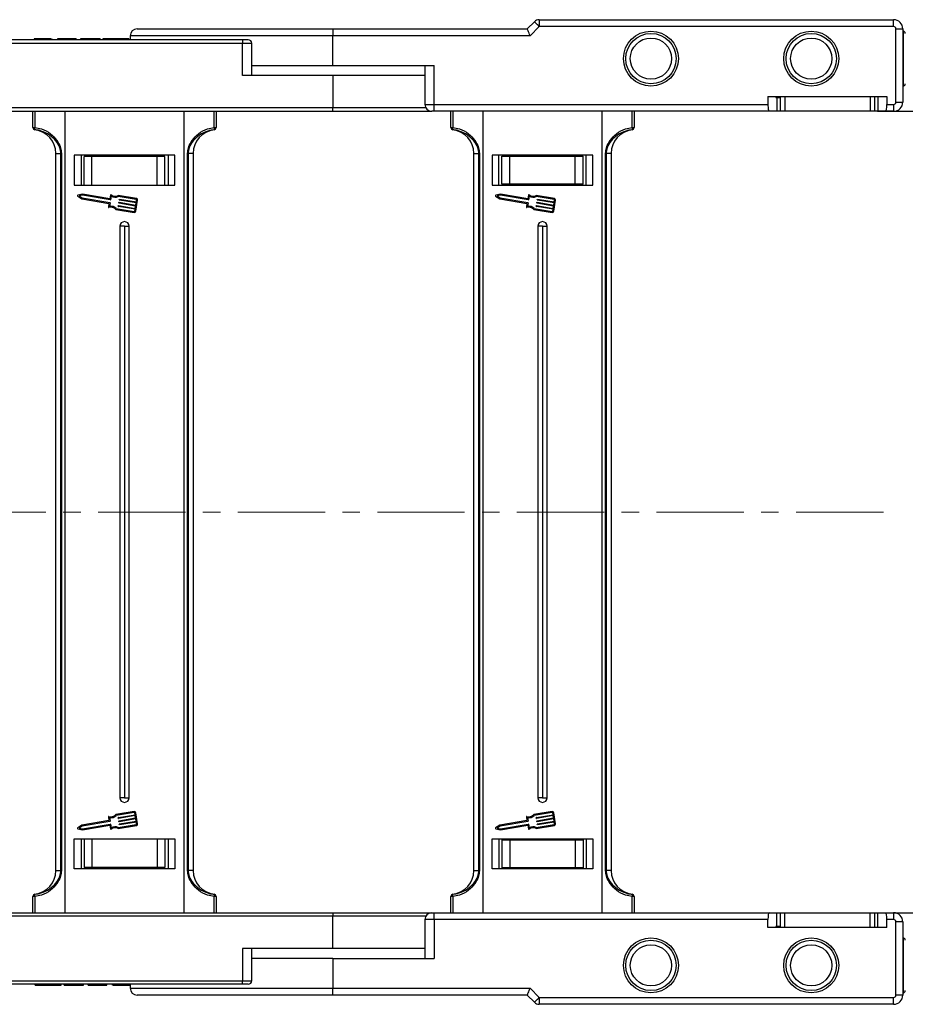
# Model space of a CAD drawing. Header units: millimetres. Extents: x -976 to 1106, y 28 to 1486.
# Tile 17 of 51: x 689 to 882, y 383 to 598. Entities that reach past the tile are written whole.
import ezdxf

# ---------------------------------------------------------------- set-up
doc = ezdxf.new("R2010")
doc.units = ezdxf.units.MM
doc.linetypes.add('CENTERX2', pattern=[20.32, 12.7, -2.54, 2.54, -2.54])
doc.styles.get("Standard").update_dxf_attribs({"font": '仿宋_GB2312.ttf', "width": 0.8})
doc.dimstyles.new('ISO-60.1', dxfattribs={"dimtxt": 15, "dimasz": 12, "dimexe": 8, "dimexo": 0.625, "dimgap": 2.5, "dimtad": 1, "dimdsep": 46, "dimtxsty": 'Standard', "dimcen": 2.5, "dimadec": 0, "dimazin": 0, "dimtfac": 1, "dimtmove": 0, "dimatfit": 3, "dimfxl": 0, "dimarcsym": 0})

# ---------------------------------------------------------------- blocks, each defined once
blk = doc.blocks.new('*D3649')
at = {"color": 0, "lineweight": -2}
for p, q in [((876.36, 578.23), (943.44, 578.23)), ((935.44, 566.23), (935.44, 415.23)), ((875.87, 403.23), (943.44, 403.23))]:
    blk.add_line(p, q, dxfattribs=at)
at = {"color": 0, "lineweight": 9}
for points in [[(933.44, 566.23), (937.44, 566.23), (935.44, 578.23)], [(933.44, 415.23), (937.44, 415.23), (935.44, 403.23)]]:
    blk.add_solid(points, dxfattribs=at)
at = {"layer": 'Defpoints', "color": 0, "lineweight": 9}
for p in [(875.73, 578.23), (875.25, 403.23), (935.44, 403.23)]:
    blk.add_point(p, dxfattribs=at)
at = {"color": 0, "lineweight": 9, "insert": (925.44, 490.73), "char_height": 15, "attachment_point": 5, "rotation": 90}
blk.add_mtext('175', dxfattribs=at)

msp = doc.modelspace()

# ---------------------------------------------------------------- linework, layer by layer
at = {"color": 7, "linetype": 'Continuous', "lineweight": 25}
for p, q in [((799.863, 596.232), (801.424, 597.793)), ((802.484, 598.232), (802.484, 596.732)), ((802.484, 598.232), (879.863, 598.232)), ((879.863, 596.732), (879.863, 598.232)), ((714.645, 596.232), (757.409, 596.232)), ((757.409, 596.232), (757.409, 594.732)), ((757.409, 596.232), (799.863, 596.232)), ((802.484, 596.732), (800.484, 594.732)), ((879.863, 596.732), (802.484, 596.732)), ((880.363, 580.232), (880.363, 596.232)), ((880.363, 596.232), (881.863, 596.232)), ((881.863, 596.232), (881.863, 580.232)), ((881.909, 595.732), (881.863, 595.732)), ((737.687, 593.832), (674.498, 593.832)), ((692.177, 594.032), (692.177, 593.832)), ((694.031, 594.032), (694.031, 593.832)), ((695.893, 594.032), (695.893, 593.832)), ((696.024, 594.032), (696.024, 593.832)), ((697.254, 594.032), (697.254, 593.832)), ((698.408, 594.032), (697.254, 594.032)), ((698.408, 594.032), (698.408, 593.832)), ((700.947, 594.032), (698.408, 594.032)), ((700.947, 594.032), (700.947, 593.832)), ((701.331, 594.032), (700.947, 594.032)), ((701.331, 594.032), (701.331, 593.832)), ((702.331, 594.032), (702.331, 593.832)), ((706.562, 594.032), (702.331, 594.032)), ((706.562, 594.032), (706.562, 593.832)), ((707.177, 594.032), (707.177, 593.832)), ((710.032, 594.032), (710.032, 593.832)), ((712.87, 594.032), (712.87, 593.832)), ((713.145, 594.732), (713.145, 593.832)), ((737.687, 593.832), (737.687, 593.082)), ((738.937, 593.832), (737.687, 593.832)), ((757.409, 588.232), (757.409, 594.732)), ((800.484, 594.732), (757.409, 594.732)), ((666.72, 593.082), (737.687, 593.082)), ((737.687, 586.032), (737.687, 593.082)), ((739.687, 586.032), (739.687, 593.082)), ((739.687, 588.232), (757.409, 588.232)), ((757.409, 588.232), (779.494, 588.232)), ((777.494, 588.232), (777.494, 579.732)), ((779.494, 579.732), (779.494, 588.232)), ((757.409, 586.032), (737.687, 586.032)), ((757.409, 586.032), (757.409, 578.982)), ((777.494, 586.032), (757.409, 586.032)), ((881.863, 583.732), (881.909, 583.732)), ((852.409, 581.432), (878.409, 581.432)), ((852.409, 581.432), (852.409, 579.732)), ((854.172, 581.432), (854.172, 581.232)), ((854.172, 581.232), (854.377, 581.232)), ((854.377, 581.232), (854.377, 578.232)), ((854.377, 581.232), (855.071, 581.232)), ((855.071, 581.432), (855.071, 578.232)), ((856.071, 581.432), (856.071, 578.232)), ((874.747, 581.432), (874.747, 578.232)), ((875.747, 578.232), (875.747, 581.432)), ((876.441, 581.432), (876.441, 578.232)), ((878.409, 581.432), (878.409, 579.732)), ((757.409, 578.982), (686.131, 578.982)), ((757.409, 578.232), (757.409, 578.982)), ((779.494, 579.732), (852.409, 579.732)), ((779.494, 578.232), (779.494, 579.732)), ((878.409, 579.732), (879.863, 579.732)), ((879.863, 579.732), (879.863, 578.232)), ((880.363, 580.232), (881.863, 580.232)), ((686.131, 578.232), (757.409, 578.232)), ((691.909, 574.696), (691.909, 578.232)), ((692.304, 578.232), (692.304, 574.696)), ((698.909, 578.232), (698.909, 490.732)), ((724.909, 490.732), (724.909, 578.232)), ((731.514, 574.696), (731.514, 578.232)), ((731.909, 578.232), (731.909, 574.696)), ((757.409, 578.232), (778.994, 578.232)), ((779.494, 578.232), (778.994, 578.232)), ((852.673, 578.232), (779.494, 578.232)), ((783.182, 574.696), (783.182, 578.232)), ((783.577, 578.232), (783.577, 574.696)), ((790.182, 578.232), (790.182, 490.732)), ((816.182, 490.732), (816.182, 578.232)), ((822.787, 574.696), (822.787, 578.232)), ((823.182, 578.232), (823.182, 574.696)), ((854.377, 578.232), (852.673, 578.232)), ((855.086, 578.232), (854.377, 578.232)), ((856.071, 578.232), (855.071, 578.232)), ((874.747, 578.232), (856.071, 578.232)), ((875.747, 578.232), (874.747, 578.232)), ((876.441, 578.232), (875.732, 578.232)), ((878.145, 578.232), (876.441, 578.232)), ((879.863, 578.232), (878.145, 578.232)), ((691.909, 574.696), (692.304, 574.696)), ((692.348, 574.201), (692.348, 574.197)), ((731.47, 574.197), (731.47, 574.201)), ((731.514, 574.696), (731.909, 574.696)), ((783.182, 574.696), (783.577, 574.696)), ((783.621, 574.201), (783.621, 574.197)), ((822.743, 574.197), (822.743, 574.201)), ((822.787, 574.696), (823.182, 574.696)), ((696.909, 569.036), (698.03, 569.036)), ((696.909, 490.732), (696.909, 569.036)), ((698.145, 569.036), (698.03, 569.036)), ((698.03, 490.732), (698.03, 569.036)), ((698.145, 569.036), (698.145, 490.732)), ((700.909, 568.632), (700.909, 562.132)), ((722.909, 568.632), (700.909, 568.632)), ((702.409, 568.632), (702.409, 562.132)), ((703.109, 562.132), (703.109, 568.332)), ((704.79, 568.332), (703.109, 568.332)), ((704.79, 562.132), (704.79, 568.332)), ((719.028, 568.332), (704.79, 568.332)), ((719.028, 562.132), (719.028, 568.332)), ((720.709, 568.332), (719.028, 568.332)), ((720.709, 562.132), (720.709, 568.332)), ((721.409, 568.632), (721.409, 562.132)), ((721.409, 568.632), (721.409, 562.132)), ((722.909, 562.132), (722.909, 568.632)), ((725.788, 569.036), (725.673, 569.036)), ((725.673, 490.732), (725.673, 569.036)), ((726.909, 569.036), (725.788, 569.036)), ((725.788, 569.036), (725.788, 490.732)), ((726.909, 569.036), (726.909, 490.732)), ((788.182, 569.036), (789.303, 569.036)), ((788.182, 490.732), (788.182, 569.036)), ((789.418, 569.036), (789.303, 569.036)), ((789.303, 490.732), (789.303, 569.036)), ((789.418, 569.036), (789.418, 490.732)), ((792.182, 568.632), (792.182, 562.132)), ((814.182, 568.632), (792.182, 568.632)), ((793.625, 562.132), (793.625, 568.632)), ((793.625, 562.132), (793.625, 568.632)), ((794.329, 562.282), (794.329, 568.402)), ((794.329, 568.402), (796.02, 568.402)), ((796.02, 562.282), (796.02, 568.402)), ((796.02, 568.402), (810.344, 568.402)), ((810.344, 562.282), (810.344, 568.402)), ((810.344, 568.402), (812.035, 568.402)), ((812.035, 562.282), (812.035, 568.402)), ((812.739, 562.132), (812.739, 568.632)), ((814.182, 562.132), (814.182, 568.632)), ((816.946, 490.732), (816.946, 569.036)), ((817.061, 569.036), (816.946, 569.036)), ((818.182, 569.036), (817.061, 569.036)), ((817.061, 569.036), (817.061, 490.732)), ((818.182, 569.036), (818.182, 490.732)), ((700.909, 562.132), (722.909, 562.132)), ((792.182, 562.132), (814.182, 562.132)), ((796.02, 562.282), (794.329, 562.282)), ((810.344, 562.282), (796.02, 562.282)), ((812.035, 562.282), (810.344, 562.282)), ((701.683, 559.702), (702.578, 559.127)), ((702.749, 560.132), (701.714, 559.887)), ((702.756, 559.924), (701.995, 559.743)), ((701.995, 559.743), (702.653, 559.321)), ((702.578, 559.127), (708.472, 558.12)), ((702.653, 559.321), (708.708, 558.286)), ((708.694, 559.116), (702.749, 560.132)), ((708.811, 558.89), (702.756, 559.924)), ((708.827, 559.894), (708.694, 559.116)), ((709.002, 559.708), (708.87, 558.931)), ((714.513, 559.157), (710.527, 559.838)), ((714.479, 558.956), (710.556, 559.626)), ((710.775, 558.916), (710.792, 559.017)), ((710.851, 559.058), (714.494, 558.436)), ((792.956, 559.702), (793.851, 559.127)), ((794.022, 560.132), (792.987, 559.887)), ((794.029, 559.924), (793.268, 559.743)), ((793.268, 559.743), (793.926, 559.321)), ((793.851, 559.127), (799.745, 558.12)), ((793.926, 559.321), (799.981, 558.286)), ((799.967, 559.116), (794.022, 560.132)), ((800.084, 558.89), (794.029, 559.924)), ((800.1, 559.894), (799.967, 559.116)), ((800.275, 559.708), (800.143, 558.931)), ((805.786, 559.157), (801.8, 559.838)), ((805.752, 558.956), (801.829, 559.626)), ((802.047, 558.916), (802.065, 559.017)), ((802.124, 559.058), (805.767, 558.436)), ((708.514, 558.061), (708.39, 557.334)), ((708.749, 558.228), (708.617, 557.451)), ((710.109, 557.013), (714.033, 556.343)), ((710.534, 557.509), (710.551, 557.61)), ((714.219, 556.828), (710.576, 557.45)), ((710.61, 557.651), (714.253, 557.029)), ((710.654, 558.213), (710.672, 558.313)), ((714.339, 557.531), (710.696, 558.154)), ((710.73, 558.355), (714.373, 557.732)), ((714.459, 558.235), (710.816, 558.857)), ((714.253, 557.029), (714.339, 557.531)), ((714.351, 556.392), (714.763, 558.804)), ((714.373, 557.732), (714.459, 558.235)), ((714.494, 558.436), (714.562, 558.838)), ((799.787, 558.061), (799.663, 557.334)), ((800.022, 558.228), (799.89, 557.451)), ((801.382, 557.013), (805.306, 556.343)), ((801.807, 557.509), (801.824, 557.61)), ((805.492, 556.828), (801.849, 557.45)), ((801.883, 557.651), (805.526, 557.029)), ((801.927, 558.213), (801.944, 558.313)), ((805.612, 557.531), (801.969, 558.154)), ((802.003, 558.355), (805.646, 557.732)), ((805.732, 558.235), (802.089, 558.857)), ((805.526, 557.029), (805.612, 557.531)), ((805.624, 556.392), (806.036, 558.804)), ((805.646, 557.732), (805.732, 558.235)), ((805.767, 558.436), (805.835, 558.838)), ((710.012, 556.822), (713.998, 556.142)), ((714.15, 556.426), (714.219, 556.828)), ((801.285, 556.822), (805.271, 556.142)), ((805.423, 556.426), (805.492, 556.828)), ((710.909, 553.132), (710.909, 490.732)), ((711.909, 553.132), (710.909, 553.132)), ((711.909, 553.132), (711.909, 490.732)), ((711.909, 553.132), (712.909, 553.132)), ((712.909, 490.732), (712.909, 553.132)), ((802.182, 553.132), (802.182, 490.732)), ((803.182, 553.132), (802.182, 553.132)), ((803.182, 553.132), (803.182, 490.732)), ((803.182, 553.132), (804.182, 553.132)), ((804.182, 490.732), (804.182, 553.132)), ((696.909, 412.429), (696.909, 490.732)), ((698.03, 412.429), (698.03, 490.732)), ((698.145, 490.732), (698.145, 412.429)), ((698.909, 490.732), (698.909, 403.232)), ((710.909, 490.732), (710.909, 428.332)), ((711.909, 490.732), (711.909, 428.332)), ((712.909, 428.332), (712.909, 490.732)), ((724.909, 403.232), (724.909, 490.732)), ((725.673, 412.429), (725.673, 490.732)), ((725.788, 490.732), (725.788, 412.429)), ((726.909, 490.732), (726.909, 412.429)), ((788.182, 412.429), (788.182, 490.732)), ((789.303, 412.429), (789.303, 490.732)), ((789.418, 490.732), (789.418, 412.429)), ((790.182, 490.732), (790.182, 403.232)), ((802.182, 490.732), (802.182, 428.332)), ((803.182, 490.732), (803.182, 428.332)), ((804.182, 428.332), (804.182, 490.732)), ((816.182, 403.232), (816.182, 490.732)), ((816.946, 412.429), (816.946, 490.732)), ((817.061, 490.732), (817.061, 412.429)), ((818.182, 490.732), (818.182, 412.429)), ((711.909, 428.332), (710.909, 428.332)), ((711.909, 428.332), (712.909, 428.332)), ((803.182, 428.332), (802.182, 428.332)), ((803.182, 428.332), (804.182, 428.332)), ((708.39, 424.131), (708.514, 423.404)), ((708.617, 424.014), (708.749, 423.237)), ((713.998, 425.323), (710.012, 424.643)), ((714.033, 425.122), (710.109, 424.452)), ((710.551, 423.855), (710.534, 423.956)), ((710.576, 424.015), (714.219, 424.637)), ((714.253, 424.436), (710.61, 423.814)), ((710.696, 423.311), (714.339, 423.933)), ((714.373, 423.732), (710.73, 423.11)), ((714.219, 424.637), (714.15, 425.039)), ((714.339, 423.933), (714.253, 424.436)), ((714.763, 422.661), (714.351, 425.073)), ((714.459, 423.23), (714.373, 423.732)), ((799.663, 424.131), (799.787, 423.404)), ((799.89, 424.014), (800.022, 423.237)), ((805.271, 425.323), (801.285, 424.643)), ((805.306, 425.122), (801.382, 424.452)), ((801.824, 423.855), (801.807, 423.956)), ((801.849, 424.015), (805.492, 424.637)), ((805.526, 424.436), (801.883, 423.814)), ((801.969, 423.311), (805.612, 423.933)), ((805.646, 423.732), (802.003, 423.11)), ((805.492, 424.637), (805.423, 425.039)), ((805.612, 423.933), (805.526, 424.436)), ((806.036, 422.661), (805.624, 425.073)), ((805.732, 423.23), (805.646, 423.732)), ((702.578, 422.338), (701.683, 421.763)), ((701.714, 421.578), (702.749, 421.333)), ((702.653, 422.144), (701.995, 421.722)), ((701.995, 421.722), (702.756, 421.541)), ((708.472, 423.345), (702.578, 422.338)), ((708.708, 423.178), (702.653, 422.144)), ((702.749, 421.333), (708.694, 422.349)), ((702.756, 421.541), (708.811, 422.575)), ((708.694, 422.349), (708.827, 421.571)), ((708.87, 422.534), (709.002, 421.757)), ((710.527, 421.627), (714.513, 422.308)), ((710.556, 421.839), (714.479, 422.509)), ((710.672, 423.152), (710.654, 423.252)), ((710.792, 422.448), (710.775, 422.549)), ((710.816, 422.608), (714.459, 423.23)), ((714.494, 423.029), (710.851, 422.407)), ((714.562, 422.627), (714.494, 423.029)), ((793.851, 422.338), (792.956, 421.763)), ((792.987, 421.578), (794.022, 421.333)), ((793.926, 422.144), (793.268, 421.722)), ((793.268, 421.722), (794.029, 421.541)), ((799.745, 423.345), (793.851, 422.338)), ((799.981, 423.178), (793.926, 422.144)), ((794.022, 421.333), (799.967, 422.349)), ((794.029, 421.541), (800.084, 422.575)), ((799.967, 422.349), (800.1, 421.571)), ((800.143, 422.534), (800.275, 421.757)), ((801.8, 421.627), (805.786, 422.308)), ((801.829, 421.839), (805.752, 422.509)), ((801.944, 423.152), (801.927, 423.252)), ((802.065, 422.448), (802.047, 422.549)), ((802.089, 422.608), (805.732, 423.23)), ((805.767, 423.029), (802.124, 422.407)), ((805.835, 422.627), (805.767, 423.029)), ((700.909, 419.332), (722.909, 419.332)), ((700.909, 412.832), (700.909, 419.332)), ((702.409, 419.332), (702.409, 412.832)), ((703.109, 419.332), (703.109, 413.132)), ((704.79, 419.332), (704.79, 413.132)), ((719.028, 419.332), (719.028, 413.132)), ((720.709, 419.332), (720.709, 413.132)), ((721.409, 419.332), (721.409, 412.832)), ((721.409, 419.332), (721.409, 412.832)), ((722.909, 419.332), (722.909, 412.832)), ((792.182, 419.332), (814.182, 419.332)), ((792.182, 412.832), (792.182, 419.332)), ((793.625, 419.332), (793.625, 412.832)), ((793.625, 419.332), (793.625, 412.832)), ((812.739, 419.332), (812.739, 412.832)), ((814.182, 419.332), (814.182, 412.832)), ((794.329, 419.182), (794.329, 413.062)), ((794.329, 419.182), (796.02, 419.182)), ((796.02, 419.182), (796.02, 413.062)), ((796.02, 419.182), (810.344, 419.182)), ((810.344, 419.182), (810.344, 413.062)), ((810.344, 419.182), (812.035, 419.182)), ((812.035, 419.182), (812.035, 413.062)), ((722.909, 412.832), (700.909, 412.832)), ((704.79, 413.132), (703.109, 413.132)), ((719.028, 413.132), (704.79, 413.132)), ((720.709, 413.132), (719.028, 413.132)), ((814.182, 412.832), (792.182, 412.832)), ((796.02, 413.062), (794.329, 413.062)), ((810.344, 413.062), (796.02, 413.062)), ((812.035, 413.062), (810.344, 413.062)), ((696.909, 412.429), (698.03, 412.429)), ((698.145, 412.429), (698.03, 412.429)), ((725.788, 412.429), (725.673, 412.429)), ((726.909, 412.429), (725.788, 412.429)), ((788.182, 412.429), (789.303, 412.429)), ((789.418, 412.429), (789.303, 412.429)), ((817.061, 412.429), (816.946, 412.429)), ((818.182, 412.429), (817.061, 412.429)), ((691.909, 403.232), (691.909, 406.769)), ((692.304, 406.769), (691.909, 406.769)), ((692.304, 406.769), (692.304, 403.232)), ((692.348, 407.268), (692.348, 407.264)), ((731.47, 407.264), (731.47, 407.268)), ((731.514, 403.232), (731.514, 406.769)), ((731.909, 406.769), (731.514, 406.769)), ((731.909, 406.769), (731.909, 403.232)), ((783.182, 403.232), (783.182, 406.769)), ((783.577, 406.769), (783.182, 406.769)), ((783.577, 406.769), (783.577, 403.232)), ((783.621, 407.268), (783.621, 407.264)), ((822.743, 407.264), (822.743, 407.268)), ((822.787, 403.232), (822.787, 406.769)), ((823.182, 406.769), (822.787, 406.769)), ((823.182, 406.769), (823.182, 403.232)), ((686.131, 403.232), (757.409, 403.232)), ((757.409, 402.482), (686.131, 402.482)), ((757.409, 403.232), (778.994, 403.232)), ((757.409, 403.232), (757.409, 402.482)), ((757.409, 395.432), (757.409, 402.482)), ((778.994, 403.232), (779.494, 403.232)), ((779.494, 401.732), (779.494, 403.232)), ((779.494, 403.232), (852.673, 403.232)), ((852.673, 403.232), (854.377, 403.232)), ((854.377, 400.232), (854.377, 403.232)), ((854.377, 403.232), (855.071, 403.232)), ((855.071, 403.232), (855.071, 400.032)), ((855.071, 403.232), (856.071, 403.232)), ((856.071, 400.032), (856.071, 403.232)), ((856.071, 403.232), (874.747, 403.232)), ((874.747, 400.032), (874.747, 403.232)), ((874.747, 403.232), (875.747, 403.232)), ((875.747, 400.032), (875.747, 403.232)), ((875.747, 403.232), (876.441, 403.232)), ((876.441, 400.032), (876.441, 403.232)), ((876.441, 403.232), (878.145, 403.232)), ((878.145, 403.232), (879.863, 403.232)), ((879.863, 403.232), (879.863, 401.732)), ((777.494, 401.732), (777.494, 393.232)), ((852.409, 401.732), (779.494, 401.732)), ((779.494, 401.732), (779.494, 393.232)), ((852.409, 400.032), (852.409, 401.732)), ((878.409, 400.032), (852.409, 400.032)), ((854.377, 400.232), (854.172, 400.232)), ((854.172, 400.232), (854.172, 400.032)), ((855.086, 400.232), (854.377, 400.232)), ((878.409, 400.032), (878.409, 401.732)), ((879.863, 401.732), (878.409, 401.732)), ((880.363, 385.232), (880.363, 401.232)), ((881.863, 401.232), (880.363, 401.232)), ((881.863, 401.232), (881.863, 385.232)), ((881.909, 397.732), (881.863, 397.732)), ((737.687, 395.432), (737.687, 388.382)), ((757.409, 395.432), (737.687, 395.432)), ((739.687, 388.382), (739.687, 395.432)), ((777.494, 395.432), (757.409, 395.432)), ((757.409, 393.232), (739.687, 393.232)), ((757.409, 393.232), (757.409, 386.732)), ((757.409, 393.232), (779.494, 393.232)), ((666.72, 388.382), (737.687, 388.382)), ((737.687, 387.632), (674.498, 387.632)), ((692.408, 387.432), (692.408, 387.632)), ((695.246, 387.432), (695.246, 387.632)), ((698.1, 387.432), (698.1, 387.632)), ((698.716, 387.432), (698.716, 387.632)), ((698.716, 387.432), (702.947, 387.432)), ((702.947, 387.432), (702.947, 387.632)), ((703.947, 387.432), (703.947, 387.632)), ((703.947, 387.432), (704.331, 387.432)), ((704.331, 387.432), (704.331, 387.632)), ((704.331, 387.432), (706.87, 387.432)), ((706.87, 387.432), (706.87, 387.632)), ((706.87, 387.432), (708.024, 387.432)), ((708.024, 387.432), (708.024, 387.632)), ((709.254, 387.432), (709.254, 387.632)), ((709.385, 387.432), (709.385, 387.632)), ((711.247, 387.432), (711.247, 387.632)), ((713.1, 387.432), (713.1, 387.632)), ((713.145, 387.632), (713.145, 386.732)), ((737.687, 387.632), (737.687, 388.382)), ((738.937, 387.632), (737.687, 387.632)), ((757.409, 385.232), (714.645, 385.232)), ((757.409, 386.732), (800.484, 386.732)), ((757.409, 385.232), (757.409, 386.732)), ((799.863, 385.232), (757.409, 385.232)), ((801.424, 383.672), (799.863, 385.232)), ((800.484, 386.732), (802.484, 384.732)), ((881.863, 385.232), (880.363, 385.232)), ((881.863, 385.732), (881.909, 385.732)), ((802.484, 384.732), (879.863, 384.732)), ((802.484, 384.732), (802.484, 383.232)), ((879.863, 383.232), (802.484, 383.232)), ((879.863, 383.232), (879.863, 384.732))]:
    msp.add_line(p, q, dxfattribs=at)
at = {"color": 8, "linetype": 'Continuous', "lineweight": 25}
for p, q in [((881.909, 595.732), (881.909, 583.732)), ((757.409, 594.732), (713.145, 594.732)), ((737.687, 593.082), (739.687, 593.082)), ((777.695, 578.982), (757.409, 578.982)), ((777.494, 579.732), (779.494, 579.732)), ((777.695, 402.482), (757.409, 402.482)), ((779.494, 401.732), (777.494, 401.732)), ((881.909, 397.732), (881.909, 385.732)), ((737.687, 388.382), (739.687, 388.382)), ((713.145, 386.732), (757.409, 386.732))]:
    msp.add_line(p, q, dxfattribs=at)
at = {"color": 1, "linetype": 'CENTERX2', "lineweight": 13, "ltscale": 1.5}
msp.add_line((877.614, 490.732), (-237.614, 490.732), dxfattribs=at)
at = {"color": 7, "linetype": 'Continuous', "lineweight": 25, "flags": 128}
for points in [[(802.484, 596.732), (802.277, 596.939), (802.078, 597.138), (801.895, 597.322), (801.734, 597.482), (801.602, 597.614), (801.504, 597.712), (801.444, 597.773), (801.424, 597.793)], [(800.484, 594.732), (800.363, 595.025), (800.246, 595.307), (800.139, 595.566), (800.045, 595.793), (799.968, 595.98), (799.91, 596.118), (799.875, 596.204), (799.863, 596.232)], [(799.863, 385.232), (799.872, 385.255), (799.9, 385.323), (799.946, 385.433), (800.008, 385.583), (800.085, 385.768), (800.174, 385.982), (800.272, 386.219), (800.376, 386.472), (800.484, 386.732)], [(801.424, 383.672), (801.444, 383.692), (801.504, 383.753), (801.602, 383.851), (801.734, 383.982), (801.895, 384.143), (802.078, 384.327), (802.277, 384.526), (802.484, 384.732)]]:
    msp.add_lwpolyline(points, dxfattribs=at)
at = {"color": 7, "linetype": 'Continuous', "lineweight": 25}
for centre, radius in [((826.863, 589.732), 6), ((861.863, 589.732), 6), ((826.863, 589.732), 5.5), ((826.863, 589.732), 4.5), ((861.863, 589.732), 5.5), ((861.863, 589.732), 4.5), ((826.863, 391.732), 6), ((826.863, 391.732), 5.5), ((826.863, 391.732), 4.5), ((861.863, 391.732), 6), ((861.863, 391.732), 5.5), ((861.863, 391.732), 4.5)]:
    msp.add_circle(centre, radius, dxfattribs=at)
for centre, radius, start, end in [((802.484, 596.732), 1.5, 90, 135), ((879.863, 596.232), 2, 0, 90), ((714.645, 594.732), 1.5, 90, 180), ((879.863, 596.232), 0.5, 0, 90), ((881.909, 595.232), 0.5, 0, 90), ((738.937, 593.082), 0.75, 0, 90), ((881.909, 584.232), 0.5, 270, 0), ((778.994, 579.732), 1.5, 180, 270), ((879.863, 580.232), 0.5, 270, 0), ((879.863, 580.232), 2, 270, 0), ((692.408, 574.697), 0.499, 180.05137, 263.03052), ((692.409, 574.693), 0.5, 180, 262.94587), ((693.038, 574.511), 0.756, 165.8394, 204.20349), ((691.709, 569.036), 5.2, 0, 82.94587), ((732.109, 569.036), 5.2, 97.05413, 180), ((730.78, 574.511), 0.756, 335.79651, 14.1606), ((731.41, 574.697), 0.499, 276.96948, 359.94863), ((731.409, 574.693), 0.5, 277.05413, 0), ((783.681, 574.697), 0.499, 180.06329, 263.02634), ((783.682, 574.693), 0.5, 180, 262.94587), ((784.311, 574.511), 0.756, 165.8394, 204.20349), ((782.982, 569.036), 5.2, 0, 82.94587), ((823.382, 569.036), 5.2, 97.05413, 180), ((822.054, 574.511), 0.756, 335.77675, 14.18036), ((822.683, 574.697), 0.499, 276.96465, 359.94573), ((822.682, 574.693), 0.5, 277.05413, 0), ((701.738, 559.787), 0.102, 103.32833, 237.28541), ((708.928, 559.877), 0.102, 54.79186, 170.30687), ((709.86, 561.198), 1.515, 234.79186, 296.12453), ((709.86, 561.198), 1.719, 240.07022, 293.86617), ((710.842, 559.008), 0.051, 80.30687, 170.30687), ((714.462, 558.855), 0.306, 350.30687, 80.30687), ((793.011, 559.787), 0.102, 103.32833, 237.28541), ((800.201, 559.877), 0.102, 54.79186, 170.30687), ((801.133, 561.198), 1.515, 234.79186, 296.12453), ((801.133, 561.198), 1.719, 240.07022, 293.86617), ((802.115, 559.008), 0.051, 80.30687, 170.30687), ((805.735, 558.855), 0.306, 350.30687, 80.30687), ((708.49, 557.317), 0.102, 170.30687, 285.82188), ((708.464, 558.07), 0.051, 350.30687, 80.30687), ((708.931, 555.76), 1.515, 44.48921, 105.82188), ((708.931, 555.76), 1.719, 46.74758, 100.54353), ((708.699, 558.236), 0.051, 350.30687, 80.30687), ((708.819, 558.94), 0.051, 260.30687, 350.30687), ((710.584, 557.5), 0.051, 170.30687, 260.30687), ((710.602, 557.601), 0.051, 80.30687, 170.30687), ((710.705, 558.204), 0.051, 170.30687, 260.30687), ((710.722, 558.305), 0.051, 80.30687, 170.30687), ((710.825, 558.908), 0.051, 170.30687, 260.30687), ((714.462, 558.855), 0.102, 350.30687, 80.30687), ((799.763, 557.317), 0.102, 170.30687, 285.82188), ((799.737, 558.07), 0.051, 350.30687, 80.30687), ((800.204, 555.76), 1.515, 44.48921, 105.82188), ((800.204, 555.76), 1.719, 46.74758, 100.54353), ((799.972, 558.236), 0.051, 350.30687, 80.30687), ((800.092, 558.94), 0.051, 260.30687, 350.30687), ((801.857, 557.5), 0.051, 170.30687, 260.30687), ((801.875, 557.601), 0.051, 80.30687, 170.30687), ((801.978, 558.204), 0.051, 170.30687, 260.30687), ((801.995, 558.305), 0.051, 80.30687, 170.30687), ((802.098, 558.908), 0.051, 170.30687, 260.30687), ((805.735, 558.855), 0.102, 350.30687, 80.30687), ((714.05, 556.443), 0.306, 260.30687, 350.30687), ((714.05, 556.443), 0.102, 260.30687, 350.30687), ((805.323, 556.443), 0.306, 260.30687, 350.30687), ((805.323, 556.443), 0.102, 260.30687, 350.30687), ((711.909, 553.132), 1, 0, 180), ((803.182, 553.132), 1, 0, 180), ((711.909, 428.332), 1, 180, 0), ((803.182, 428.332), 1, 180, 0), ((708.49, 424.148), 0.102, 74.17812, 189.69313), ((708.931, 425.705), 1.515, 254.17812, 315.51079), ((708.931, 425.705), 1.719, 259.45647, 313.25242), ((710.584, 423.965), 0.051, 99.69313, 189.69313), ((710.602, 423.864), 0.051, 189.69313, 279.69313), ((714.05, 425.022), 0.306, 9.69313, 99.69313), ((714.05, 425.022), 0.102, 9.69313, 99.69313), ((799.763, 424.148), 0.102, 74.17812, 189.69313), ((800.204, 425.705), 1.515, 254.17812, 315.51079), ((800.204, 425.705), 1.719, 259.45647, 313.25242), ((801.857, 423.965), 0.051, 99.69313, 189.69313), ((801.875, 423.864), 0.051, 189.69313, 279.69313), ((805.323, 425.022), 0.306, 9.69313, 99.69313), ((805.323, 425.022), 0.102, 9.69313, 99.69313), ((701.738, 421.678), 0.102, 122.71459, 256.67167), ((708.464, 423.395), 0.051, 279.69313, 9.69313), ((708.699, 423.229), 0.051, 279.69313, 9.69313), ((708.819, 422.525), 0.051, 9.69313, 99.69313), ((708.928, 421.588), 0.102, 189.69313, 305.20814), ((709.86, 420.267), 1.515, 63.87547, 125.20814), ((709.86, 420.267), 1.719, 66.13383, 119.92978), ((710.705, 423.261), 0.051, 99.69313, 189.69313), ((710.722, 423.16), 0.051, 189.69313, 279.69313), ((710.825, 422.557), 0.051, 99.69313, 189.69313), ((710.842, 422.457), 0.051, 189.69313, 279.69313), ((714.462, 422.61), 0.102, 279.69313, 9.69313), ((714.462, 422.61), 0.306, 279.69313, 9.69313), ((793.011, 421.678), 0.102, 122.71459, 256.67167), ((799.737, 423.395), 0.051, 279.69313, 9.69313), ((799.972, 423.229), 0.051, 279.69313, 9.69313), ((800.092, 422.525), 0.051, 9.69313, 99.69313), ((800.201, 421.588), 0.102, 189.69313, 305.20814), ((801.133, 420.267), 1.515, 63.87547, 125.20814), ((801.133, 420.267), 1.719, 66.13383, 119.92978), ((801.978, 423.261), 0.051, 99.69313, 189.69313), ((801.995, 423.16), 0.051, 189.69313, 279.69313), ((802.098, 422.557), 0.051, 99.69313, 189.69313), ((802.115, 422.457), 0.051, 189.69313, 279.69313), ((805.735, 422.61), 0.102, 279.69313, 9.69313), ((805.735, 422.61), 0.306, 279.69313, 9.69313), ((691.709, 412.429), 5.2, 277.05413, 0), ((732.109, 412.429), 5.2, 180, 262.94587), ((782.982, 412.429), 5.2, 277.05413, 0), ((823.382, 412.429), 5.2, 180, 262.94587), ((692.409, 406.772), 0.5, 97.05413, 180), ((692.408, 406.768), 0.499, 96.96858, 179.95038), ((693.038, 406.954), 0.757, 155.79717, 194.16009), ((731.409, 406.772), 0.5, 0, 82.94587), ((730.78, 406.954), 0.757, 345.83991, 24.20283), ((731.41, 406.768), 0.499, 0.04962, 83.03142), ((783.682, 406.772), 0.5, 97.05413, 180), ((783.681, 406.768), 0.499, 96.97277, 179.93847), ((784.311, 406.954), 0.757, 155.79717, 194.16009), ((822.682, 406.772), 0.5, 0, 82.94587), ((822.054, 406.954), 0.756, 345.82015, 24.22259), ((822.683, 406.768), 0.499, 0.05252, 83.03625), ((778.994, 401.732), 1.5, 90, 180), ((879.863, 401.232), 2, 0, 90), ((879.863, 401.232), 0.5, 0, 90), ((881.909, 397.232), 0.5, 0, 90), ((738.937, 388.382), 0.75, 270, 0), ((714.645, 386.732), 1.5, 180, 270), ((879.863, 385.232), 0.5, 270, 0), ((879.863, 385.232), 2, 270, 0), ((881.909, 386.232), 0.5, 270, 0), ((802.484, 384.732), 1.5, 225, 270)]:
    msp.add_arc(centre, radius, start, end, dxfattribs=at)
for centre, start_param, end_param in [((852.673, 579.732), 1.5707963, 3.1415927), ((878.144, 579.732), 3.1415927, 4.712389), ((852.673, 401.732), 0, 1.5707963), ((878.144, 401.732), 4.712389, 6.2831853)]:
    msp.add_ellipse(centre, major_axis=(0, 1.5), ratio=0.176327, start_param=start_param, end_param=end_param, dxfattribs=at)
for points, knots in [([(694.031, 594.032), (693.738, 594.032), (693.155, 594.032), (692.489, 594.032), (692.212, 594.032), (692.189, 594.032), (692.177, 594.032)], [0, 0, 0, 0, 0.28024506, 0.55842121, 0.77883814, 1, 1, 1, 1]), ([(695.893, 594.032), (695.798, 594.032), (695.61, 594.032), (694.949, 594.032), (694.379, 594.032), (694.031, 594.032)], [0, 0, 0, 0, 0.280121, 0.5603012, 1, 1, 1, 1]), ([(710.032, 594.032), (709.588, 594.032), (708.702, 594.032), (707.708, 594.032), (707.235, 594.032), (707.197, 594.032), (707.177, 594.032)], [0, 0, 0, 0, 0.2799449, 0.5587165, 0.7790502, 1, 1, 1, 1]), ([(712.87, 594.032), (712.84, 594.032), (712.781, 594.032), (712.081, 594.032), (711.075, 594.032), (710.38, 594.032), (710.032, 594.032)], [0, 0, 0, 0, 0.2805587, 0.5594749, 0.7794167, 1, 1, 1, 1]), ([(692.304, 574.696), (692.796, 574.61), (694.024, 574.394), (695.719, 573.464), (697.13, 572.018), (697.985, 570.507), (698.099, 569.459), (698.145, 569.036)], [0, 0, 0, 0, 0.1717579, 0.4284861, 0.6465017, 0.8576656, 1, 1, 1, 1]), ([(698.03, 569.036), (697.978, 569.444), (697.848, 570.458), (696.934, 571.856), (695.532, 573.152), (693.98, 573.898), (692.858, 574.144), (692.406, 574.195), (692.348, 574.201)], [0, 0, 0, 0, 0.1442727, 0.3583672, 0.5770603, 0.8312296, 0.978367, 1, 1, 1, 1]), ([(725.673, 569.036), (725.719, 569.459), (725.833, 570.507), (726.688, 572.018), (728.099, 573.464), (729.794, 574.394), (731.022, 574.61), (731.514, 574.696)], [0, 0, 0, 0, 0.1423344, 0.3534983, 0.5715139, 0.8282421, 1, 1, 1, 1]), ([(731.47, 574.201), (731.02, 574.128), (729.89, 573.944), (728.287, 573.147), (726.884, 571.858), (725.97, 570.457), (725.84, 569.444), (725.788, 569.036)], [0, 0, 0, 0, 0.1686997, 0.42289, 0.641601, 0.8557168, 1, 1, 1, 1]), ([(783.577, 574.696), (784.069, 574.61), (785.297, 574.394), (786.992, 573.464), (788.403, 572.018), (789.259, 570.507), (789.372, 569.459), (789.418, 569.036)], [0, 0, 0, 0, 0.171752, 0.4284808, 0.646497, 0.8576673, 1, 1, 1, 1]), ([(789.303, 569.036), (789.251, 569.444), (789.121, 570.458), (788.207, 571.856), (786.805, 573.152), (785.253, 573.898), (784.131, 574.144), (783.679, 574.195), (783.621, 574.201)], [0, 0, 0, 0, 0.1442726, 0.3583673, 0.5770605, 0.8312362, 0.9783737, 1, 1, 1, 1]), ([(816.946, 569.036), (816.992, 569.459), (817.106, 570.507), (817.961, 572.018), (819.372, 573.464), (821.067, 574.394), (822.295, 574.61), (822.787, 574.696)], [0, 0, 0, 0, 0.1423355, 0.3535004, 0.5715175, 0.8282473, 1, 1, 1, 1]), ([(822.743, 574.201), (822.293, 574.128), (821.163, 573.944), (819.56, 573.147), (818.157, 571.858), (817.243, 570.457), (817.113, 569.444), (817.061, 569.036)], [0, 0, 0, 0, 0.1686945, 0.4228807, 0.6415935, 0.8557145, 1, 1, 1, 1]), ([(698.145, 412.429), (698.099, 412.006), (697.985, 410.958), (697.13, 409.447), (695.719, 408.001), (694.024, 407.071), (692.796, 406.855), (692.304, 406.769)], [0, 0, 0, 0, 0.1423329, 0.3534985, 0.5715131, 0.8282415, 1, 1, 1, 1]), ([(692.348, 407.264), (692.798, 407.337), (693.928, 407.521), (695.531, 408.318), (696.934, 409.607), (697.848, 411.008), (697.978, 412.021), (698.03, 412.429)], [0, 0, 0, 0, 0.1687002, 0.4228913, 0.641603, 0.855715, 1, 1, 1, 1]), ([(731.514, 406.769), (731.022, 406.855), (729.794, 407.071), (728.099, 408.001), (726.688, 409.447), (725.833, 410.958), (725.719, 412.006), (725.673, 412.429)], [0, 0, 0, 0, 0.1717585, 0.4284869, 0.6465015, 0.8576671, 1, 1, 1, 1]), ([(725.788, 412.429), (725.84, 412.021), (725.97, 411.007), (726.884, 409.609), (728.286, 408.313), (729.838, 407.567), (730.96, 407.321), (731.412, 407.27), (731.47, 407.264)], [0, 0, 0, 0, 0.1442711, 0.3583682, 0.5770609, 0.8312299, 0.978367, 1, 1, 1, 1]), ([(789.418, 412.429), (789.372, 412.006), (789.259, 410.958), (788.403, 409.447), (786.992, 408.001), (785.297, 407.071), (784.069, 406.855), (783.577, 406.769)], [0, 0, 0, 0, 0.1423312, 0.3535032, 0.5715184, 0.8282475, 1, 1, 1, 1]), ([(783.621, 407.264), (784.071, 407.337), (785.201, 407.521), (786.804, 408.318), (788.207, 409.607), (789.121, 411.008), (789.251, 412.021), (789.303, 412.429)], [0, 0, 0, 0, 0.1686937, 0.4228911, 0.6416029, 0.8557151, 1, 1, 1, 1]), ([(822.787, 406.769), (822.295, 406.855), (821.067, 407.071), (819.372, 408.001), (817.961, 409.447), (817.106, 410.958), (816.992, 412.006), (816.946, 412.429)], [0, 0, 0, 0, 0.1717532, 0.4284833, 0.6464994, 0.8576661, 1, 1, 1, 1]), ([(817.061, 412.429), (817.113, 412.021), (817.243, 411.007), (818.157, 409.609), (819.559, 408.313), (821.111, 407.567), (822.233, 407.321), (822.685, 407.27), (822.743, 407.264)], [0, 0, 0, 0, 0.1442735, 0.3583757, 0.5770702, 0.8312352, 0.9783735, 1, 1, 1, 1]), ([(692.408, 387.432), (692.438, 387.432), (692.496, 387.432), (693.196, 387.432), (694.202, 387.432), (694.898, 387.432), (695.246, 387.432)], [0, 0, 0, 0, 0.2805611, 0.5594727, 0.7794273, 1, 1, 1, 1]), ([(695.246, 387.432), (695.69, 387.432), (696.576, 387.432), (697.57, 387.432), (698.043, 387.432), (698.081, 387.432), (698.1, 387.432)], [0, 0, 0, 0, 0.2799438, 0.5587143, 0.7790525, 1, 1, 1, 1]), ([(709.385, 387.432), (709.48, 387.432), (709.668, 387.432), (710.329, 387.432), (710.899, 387.432), (711.247, 387.432)], [0, 0, 0, 0, 0.2801302, 0.5603069, 1, 1, 1, 1]), ([(711.247, 387.432), (711.54, 387.432), (712.123, 387.432), (712.789, 387.432), (713.066, 387.432), (713.089, 387.432), (713.1, 387.432)], [0, 0, 0, 0, 0.2802293, 0.5584236, 0.7788356, 1, 1, 1, 1])]:
    msp.add_open_spline(points, degree=3, knots=knots, dxfattribs=at)

# ---------------------------------------------------------------- dimensions: what is measured, and where the dimension line sits
at = {"color": 5, "lineweight": 9}
dim = msp.add_linear_dim(base=(935.438, 403.232), p1=(875.732, 578.232), p2=(875.247, 403.232), angle=90, dimstyle='ISO-60.1', dxfattribs=at)
dim.commit()
dim.dimension.update_dxf_attribs({"geometry": '*D3649', "text_midpoint": (925.438, 490.732)})

doc.saveas('drawing.dxf')
